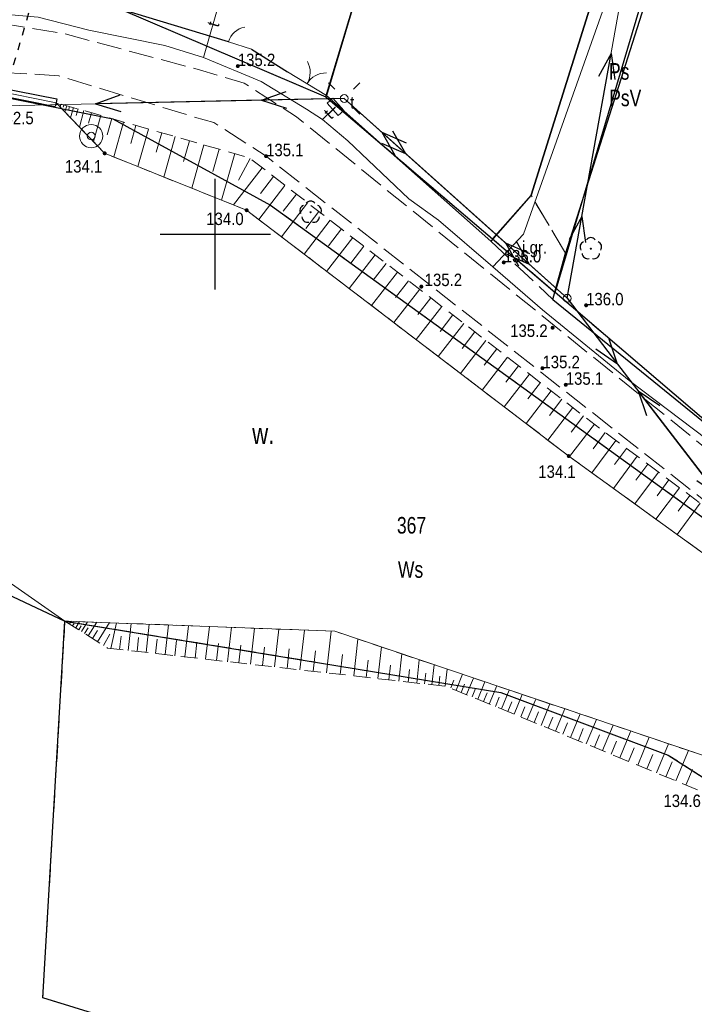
# Model space of a CAD drawing. Header units: metres. Extents: x 5548743 to 5556416, y 5707500 to 5714000.
# Tile 24 of 203: x 5551282 to 5551343, y 5711430 to 5711519. Entities that reach past the tile are written whole.
import ezdxf
from ezdxf.enums import TextEntityAlignment as Align

# ---------------------------------------------------------------- set-up
doc = ezdxf.new("R2010")
doc.units = ezdxf.units.M
doc.header["$MEASUREMENT"] = 0
for name, pattern in [('1.5_0.75', [2.25, 1.5, -0.75]), ('2.25_0.75', [3, 2.25, -0.75]), ('219-1000', [0]), ('otkz_1000', [1.4, 0.7, -0.7]), ('otob_1000', [0]), ('otof_1000', [0]), ('suep_nn_1000', [0])]:
    doc.linetypes.add(name, pattern=pattern)
doc.layers.get('0').update_dxf_attribs({"color": 2, "linetype": 'CONTINUOUS', "lineweight": 5})
for name, color, linetype in [('000 Inne (niezydentyfikowane)', 7, 'CONTINUOUS'), ('209-oznaczenie konturu klasyfikacyjnego', 7, 'CONTINUOUS'), ('210-oznaczenie konturu użytku gruntowego', 7, 'CONTINUOUS'), ('211-numer działki ewidencyjnej', 7, 'CONTINUOUS'), ('217-kontur klasyfikacyjny', 7, 'CONTINUOUS'), ('218-kontur użytku gruntowego', 7, 'CONTINUOUS'), ('219-działka ewidencyjna', 7, 'CONTINUOUS'), ('brama', 7, 'CONTINUOUS'), ('drzewo liściaste', 7, 'CONTINUOUS'), ('furtka', 7, 'CONTINUOUS'), ('jezdnia', 7, 'CONTINUOUS'), ('jezdnia-Atr17', 7, 'CONTINUOUS'), ('latarnia', 7, 'CONTINUOUS'), ('ogrodzenie trwałe', 7, 'CONTINUOUS'), ('pikieta naturalna', 7, 'CONTINUOUS'), ('pikieta naturalna-Atr2', 7, 'CONTINUOUS'), ('przepust', 7, 'CONTINUOUS'), ('przewód elektroenergetyczny niskiego napięcia', 7, 'CONTINUOUS'), ('przewód telekomunikacyjny podziemny', 7, 'CONTINUOUS'), ('przewód telekomunikacyjny podziemny-Atr1', 7, 'CONTINUOUS'), ('skarpa nieumocniona', 7, 'CONTINUOUS'), ('studnia zwykła', 7, 'CONTINUOUS'), ('szafa telekomunikacyjna lub kontener', 7, 'CONTINUOUS'), ('szafa telekomunikacyjna lub kontener-Atr17', 7, 'CONTINUOUS'), ('słup przewodów napowietrznych', 7, 'CONTINUOUS'), ('woda stojąca', 7, 'CONTINUOUS'), ('woda stojąca-Atr103', 7, 'CONTINUOUS'), ('Wstawianie ramki sekcyjnej z opisem', 7, 'CONTINUOUS'), ('ściana oporowa (linia)', 7, 'CONTINUOUS')]:
    doc.layers.add(name, color=color, linetype=linetype)
doc.styles.get("Standard").update_dxf_attribs({"font": 'Working1250', "width": 0.75})
doc.linetypes.add('902-1000', pattern='A,5,0,[1,ksztalty.shx,S=1,R=0,X=0,Y=0],5', length=10)
doc.linetypes.add('otdn_1000', pattern='A,7,0,[21,ksztalty.shx,S=0.7,R=0,X=0,Y=0]', length=7)

# ---------------------------------------------------------------- blocks, each defined once
blk = doc.blocks.new('SUEP1')
at = {"color": 0, "linetype": 'Continuous'}
for p, q in [((0, 0), (7.5, 0)), ((7.5, 0), (5.25, 0.75)), ((7.5, 0), (5.25, -0.75)), ((7.5, 0), (22.5, 0)), ((22.5, 0), (20.25, 0.75)), ((22.5, 0), (20.25, -0.75))]:
    blk.add_line(p, q, dxfattribs=at)
blk = doc.blocks.new('PW01')
at = {"linetype": 'Continuous', "lineweight": 13}
h = blk.add_hatch(color=0, dxfattribs=at)
edge = h.paths.add_edge_path()
edge.add_arc((0, 0), 0.18, 0, 360)
blk = doc.blocks.new('US13')
at = {"color": 0, "linetype": 'Continuous', "lineweight": 13}
for radius in [1.05, 0.35]:
    blk.add_circle((0, 0), radius, dxfattribs=at)
blk = doc.blocks.new('US20')
at = {"color": 0, "linetype": 'Continuous', "lineweight": 13}
for p, q in [((-0.75, -0.35), (-0.75, 0.35)), ((-0.75, 0.35), (0.75, 0.35)), ((0.75, -0.35), (0.75, 0.35)), ((-0.75, -0.35), (0.75, -0.35))]:
    blk.add_line(p, q, dxfattribs=at)
blk = doc.blocks.new('SM01')
at = {"color": 0, "linetype": 'Continuous', "lineweight": 13}
for p, q in [((-0.848, 0.848), (-1.414, 1.414)), ((0.849, 0.848), (1.414, 1.414)), ((-0.848, -0.849), (-1.414, -1.414)), ((0.849, -0.849), (1.414, -1.414))]:
    blk.add_line(p, q, dxfattribs=at)
blk.add_circle((0, 0), 0.35, dxfattribs=at)
blk = doc.blocks.new('OK02')
at = {"color": 0, "linetype": 'Continuous', "lineweight": 0}
for centre, start, end in [((-2, 0), 0, 60), ((2, 0), 120, 180)]:
    blk.add_arc(centre, 2, start, end, dxfattribs=at)
blk = doc.blocks.new('OK04')
at = {"color": 0, "linetype": 'Continuous', "lineweight": 0}
blk.add_arc((2, 0), 2, 120, 180, dxfattribs=at)
blk = doc.blocks.new('OP021')
at = {"linetype": 'Continuous', "lineweight": 13}
h = blk.add_hatch(color=0, dxfattribs=at)
edge = h.paths.add_edge_path()
edge.add_arc((0, 0), 0.1, 0, 360)
at = {"color": 0, "linetype": 'Continuous', "lineweight": -3}
for centre, start, end in [((0, 0.5), 38.316, 141.684), ((-0.476, 0.154), 110.388, 213.756), ((0.476, 0.154), 326.244, 69.612), ((-0.294, -0.404), 182.272, 285.64), ((0.294, -0.404), 254.36, 357.728), ((0.294, -0.404), 254.36, 357.728)]:
    blk.add_arc(centre, 0.5, start, end, dxfattribs=at)
blk = doc.blocks.new('US15')
at = {"color": 0, "linetype": 'Continuous', "lineweight": 13}
blk.add_circle((0, 0), 0.35, dxfattribs=at)
blk = doc.blocks.new('RAMKA1000K')
at = {"color": 0}
for p, q in [((95, 500), (105, 500)), ((100, 495), (100, 500)), ((100, 0), (100, 5)), ((95, 0), (105, 0))]:
    blk.add_line(p, q, dxfattribs=at)

msp = doc.modelspace()

# ---------------------------------------------------------------- linework, layer by layer
at = {"layer": '000 Inne (niezydentyfikowane)', "color": 252, "linetype": 'Continuous', "lineweight": 18, "flags": 128}
for points in [[(5551285.77, 5711511.85), (5551285.76, 5711511.8)], [(5551286.03, 5711511.77), (5551285.96, 5711511.51)], [(5551286.3, 5711511.7), (5551286.24, 5711511.49)], [(5551286.56, 5711511.62), (5551286.4, 5711511.06)], [(5551286.82, 5711511.55), (5551286.72, 5711511.19)], [(5551287.16, 5711511.45), (5551286.9, 5711510.54)], [(5551287.58, 5711511.33), (5551287.42, 5711510.75)], [(5551288.12, 5711511.18), (5551287.7, 5711509.7)], [(5551288.8, 5711510.98), (5551288.53, 5711510.05)], [(5551289.64, 5711510.74), (5551288.97, 5711508.39)], [(5551290.64, 5711510.46), (5551290.22, 5711508.99)], [(5551291.71, 5711510.15), (5551290.81, 5711506.99)], [(5551292.81, 5711509.84), (5551292.35, 5711508.2)], [(5551293.96, 5711509.51), (5551292.99, 5711506.12)], [(5551295.15, 5711509.18), (5551294.65, 5711507.41)], [(5551296.38, 5711508.83), (5551295.34, 5711505.17)], [(5551297.66, 5711508.46), (5551297.12, 5711506.57)], [(5551298.98, 5711508.09), (5551297.87, 5711504.16)], [(5551300.35, 5711507.7), (5551299.77, 5711505.66)], [(5551301.76, 5711507.3), (5551300.56, 5711503.08)], [(5551303.16, 5711506.86), (5551302.1, 5711504.88)], [(5551304.25, 5711506.01), (5551301.65, 5711502.65)], [(5551305.28, 5711505.22), (5551304.09, 5711503.67)], [(5551306.31, 5711504.42), (5551303.93, 5711501.34)], [(5551307.34, 5711503.63), (5551306.15, 5711502.09)], [(5551308.36, 5711502.84), (5551305.99, 5711499.77)], [(5551309.38, 5711502.05), (5551308.2, 5711500.52)], [(5551310.4, 5711501.26), (5551308.04, 5711498.2)], [(5551311.42, 5711500.48), (5551310.24, 5711498.95)], [(5551312.44, 5711499.69), (5551310.08, 5711496.64)], [(5551313.45, 5711498.91), (5551312.28, 5711497.39)], [(5551314.47, 5711498.13), (5551312.12, 5711495.09)], [(5551315.48, 5711497.35), (5551314.3, 5711495.83)], [(5551316.48, 5711496.57), (5551314.15, 5711493.54)], [(5551317.49, 5711495.79), (5551316.32, 5711494.28)], [(5551318.5, 5711495.02), (5551316.17, 5711492)], [(5551319.5, 5711494.24), (5551318.34, 5711492.74)], [(5551320.5, 5711493.47), (5551318.18, 5711490.47)], [(5551321.5, 5711492.7), (5551320.34, 5711491.2)], [(5551322.49, 5711491.93), (5551320.18, 5711488.94)], [(5551323.49, 5711491.16), (5551322.34, 5711489.67)], [(5551324.48, 5711490.4), (5551322.18, 5711487.41)], [(5551325.47, 5711489.63), (5551324.33, 5711488.14)], [(5551326.46, 5711488.87), (5551324.17, 5711485.9)], [(5551327.45, 5711488.1), (5551326.31, 5711486.62)], [(5551328.44, 5711487.34), (5551326.15, 5711484.38)], [(5551330.4, 5711485.83), (5551328.13, 5711482.88)], [(5551329.42, 5711486.58), (5551328.28, 5711485.11)], [(5551331.38, 5711485.07), (5551330.25, 5711483.6)], [(5551332.36, 5711484.31), (5551330.09, 5711481.38)], [(5551333.33, 5711483.56), (5551332.2, 5711482.1)], [(5551334.31, 5711482.81), (5551332.05, 5711479.89)], [(5551336.25, 5711481.35), (5551334.08, 5711478.42)], [(5551335.28, 5711482.07), (5551334.19, 5711480.6)], [(5551337.22, 5711480.63), (5551336.14, 5711479.17)], [(5551338.19, 5711479.91), (5551336.03, 5711477.01)], [(5551339.15, 5711479.19), (5551338.07, 5711477.75)], [(5551340.1, 5711478.48), (5551337.97, 5711475.61)], [(5551341.06, 5711477.77), (5551339.99, 5711476.34)], [(5551342, 5711477.07), (5551339.88, 5711474.22)], [(5551342.95, 5711476.37), (5551341.89, 5711474.95)], [(5551343.89, 5711475.67), (5551341.79, 5711472.85)], [(5551286.82, 5711464.74), (5551286.98, 5711464.99)], [(5551287.09, 5711464.57), (5551287.22, 5711464.77)], [(5551287.37, 5711464.4), (5551287.72, 5711464.96)], [(5551287.64, 5711464.22), (5551287.87, 5711464.58)], [(5551287.89, 5711464.07), (5551288.44, 5711464.93)], [(5551288.17, 5711463.89), (5551288.49, 5711464.4)], [(5551288.49, 5711463.68), (5551289.27, 5711464.9)], [(5551289.34, 5711463.14), (5551290.43, 5711464.86)], [(5551290.56, 5711462.53), (5551291.06, 5711464.83)], [(5551292.12, 5711462.35), (5551292.39, 5711464.78)], [(5551293.75, 5711462.17), (5551294.03, 5711464.72)], [(5551295.46, 5711461.97), (5551295.76, 5711464.65)], [(5551297.25, 5711461.77), (5551297.57, 5711464.58)], [(5551299.13, 5711461.56), (5551299.47, 5711464.51)], [(5551301.11, 5711461.33), (5551301.46, 5711464.44)], [(5551303.19, 5711461.1), (5551303.56, 5711464.36)], [(5551288.88, 5711463.43), (5551289.34, 5711464.16)], [(5551289.88, 5711462.8), (5551290.47, 5711463.82)], [(5551291.33, 5711462.44), (5551291.47, 5711463.63)], [(5551292.92, 5711462.26), (5551293.06, 5711463.51)], [(5551305.37, 5711460.85), (5551305.76, 5711464.27)], [(5551307.66, 5711460.59), (5551308.07, 5711464.18)], [(5551310.07, 5711460.32), (5551310.49, 5711464.09)], [(5551294.59, 5711462.07), (5551294.74, 5711463.38)], [(5551296.34, 5711461.87), (5551296.5, 5711463.25)], [(5551298.18, 5711461.66), (5551298.34, 5711463.11)], [(5551300.11, 5711461.45), (5551300.28, 5711462.96)], [(5551302.14, 5711461.22), (5551302.32, 5711462.81)], [(5551304.27, 5711460.98), (5551304.46, 5711462.65)], [(5551312.53, 5711460.04), (5551312.9, 5711463.38)], [(5551314.72, 5711459.8), (5551315.04, 5711462.66)], [(5551306.5, 5711460.72), (5551306.7, 5711462.48)], [(5551308.85, 5711460.46), (5551309.06, 5711462.3)], [(5551311.31, 5711460.18), (5551311.52, 5711461.98)], [(5551316.61, 5711459.58), (5551316.88, 5711462.04)], [(5551313.66, 5711459.91), (5551313.84, 5711461.46)], [(5551315.7, 5711459.68), (5551315.85, 5711461.01)], [(5551318.23, 5711459.4), (5551318.46, 5711461.51)], [(5551319.61, 5711459.24), (5551319.82, 5711461.05)], [(5551317.45, 5711459.49), (5551317.58, 5711460.62)], [(5551318.95, 5711459.32), (5551319.06, 5711460.29)], [(5551320.23, 5711459.17), (5551320.33, 5711460.01)], [(5551320.81, 5711459.11), (5551320.98, 5711460.66)], [(5551321.79, 5711458.75), (5551322.38, 5711460.19)], [(5551321.31, 5711458.95), (5551321.6, 5711459.65)], [(5551322.26, 5711458.55), (5551322.57, 5711459.29)], [(5551322.75, 5711458.35), (5551323.37, 5711459.85)], [(5551323.76, 5711457.94), (5551324.4, 5711459.51)], [(5551324.8, 5711457.5), (5551325.48, 5711459.14)], [(5551323.25, 5711458.15), (5551323.56, 5711458.91)], [(5551324.27, 5711457.72), (5551324.6, 5711458.52)], [(5551325.35, 5711457.28), (5551325.69, 5711458.12)], [(5551325.9, 5711457.05), (5551326.61, 5711458.76)], [(5551327.04, 5711456.58), (5551327.78, 5711458.37)], [(5551326.47, 5711456.82), (5551326.83, 5711457.69)], [(5551327.64, 5711456.34), (5551328.01, 5711457.25)], [(5551328.24, 5711456.09), (5551329.01, 5711457.95)], [(5551329.49, 5711455.57), (5551330.29, 5711457.52)], [(5551328.86, 5711455.83), (5551329.25, 5711456.79)], [(5551330.79, 5711455.04), (5551331.63, 5711457.07)], [(5551332.15, 5711454.48), (5551333.03, 5711456.6)], [(5551330.13, 5711455.31), (5551330.54, 5711456.3)], [(5551331.46, 5711454.76), (5551331.89, 5711455.8)], [(5551333.57, 5711453.89), (5551334.49, 5711456.11)], [(5551335.06, 5711453.28), (5551336.01, 5711455.59)], [(5551332.86, 5711454.19), (5551333.3, 5711455.27)], [(5551334.31, 5711453.59), (5551334.78, 5711454.72)], [(5551336.61, 5711452.64), (5551337.61, 5711455.06)], [(5551335.83, 5711452.96), (5551336.31, 5711454.14)], [(5551338.23, 5711451.97), (5551339.27, 5711454.5)], [(5551339.92, 5711451.27), (5551341.01, 5711453.91)], [(5551337.41, 5711452.31), (5551337.92, 5711453.54)], [(5551339.06, 5711451.63), (5551339.6, 5711452.92)], [(5551341.69, 5711450.54), (5551342.82, 5711453.3)], [(5551340.79, 5711450.91), (5551341.35, 5711452.26)], [(5551342.6, 5711450.17), (5551343.18, 5711451.58)]]:
    msp.add_lwpolyline(points, dxfattribs=at)
at = {"layer": '217-kontur klasyfikacyjny', "color": 3, "linetype": '1.5_0.75', "lineweight": 18, "flags": 128}
for points in [[(5551310.01, 5711512.44), (5551322.51, 5711553.85)], [(5551322.51, 5711553.85), (5551310.01, 5711512.44)], [(5551291.43, 5711520.35), (5551310.01, 5711512.44)], [(5551310.01, 5711512.44), (5551325.09, 5711499.57)], [(5551325.09, 5711499.57), (5551330.76, 5711494.74)], [(5551330.76, 5711494.74), (5551343.63, 5711483.75)], [(5551286.4, 5711465.01), (5551284.39, 5711430.91)], [(5551325.84, 5711458.53), (5551286.4, 5711465.01)], [(5551340.99, 5711452.88), (5551325.84, 5711458.53)], [(5551364.58, 5711437.82), (5551340.99, 5711452.88)], [(5551284.39, 5711430.91), (5551380.08, 5711401.39)]]:
    msp.add_lwpolyline(points, dxfattribs=at)
at = {"layer": '218-kontur użytku gruntowego', "color": 70, "linetype": '1.5_0.75', "lineweight": 18, "flags": 128}
for points in [[(5551310.01, 5711512.44), (5551322.51, 5711553.85)], [(5551322.51, 5711553.85), (5551310.01, 5711512.44)], [(5551310.01, 5711512.44), (5551291.43, 5711520.35)], [(5551291.43, 5711520.35), (5551310.01, 5711512.44)], [(5551290.74, 5711510.43), (5551281.55, 5711512.27)], [(5551281.55, 5711512.27), (5551290.74, 5711510.43)], [(5551325.09, 5711499.57), (5551310.01, 5711512.44)], [(5551310.01, 5711512.44), (5551325.09, 5711499.57)], [(5551305, 5711502.62), (5551290.74, 5711510.43)], [(5551290.74, 5711510.43), (5551305, 5711502.62)], [(5551382.26, 5711446.83), (5551305, 5711502.62)], [(5551305, 5711502.62), (5551382.26, 5711446.83)], [(5551330.76, 5711494.74), (5551325.09, 5711499.57)], [(5551325.09, 5711499.57), (5551330.76, 5711494.74)], [(5551343.63, 5711483.75), (5551330.76, 5711494.74)], [(5551330.76, 5711494.74), (5551343.63, 5711483.75)], [(5551279.06, 5711468.43), (5551286.4, 5711465.01)], [(5551286.4, 5711465.01), (5551284.39, 5711430.91)], [(5551286.4, 5711465.01), (5551325.84, 5711458.53)], [(5551325.84, 5711458.53), (5551286.4, 5711465.01)], [(5551325.84, 5711458.53), (5551340.99, 5711452.88)], [(5551340.99, 5711452.88), (5551325.84, 5711458.53)], [(5551340.99, 5711452.88), (5551364.58, 5711437.82)], [(5551364.58, 5711437.82), (5551340.99, 5711452.88)], [(5551284.39, 5711430.91), (5551380.08, 5711401.39)]]:
    msp.add_lwpolyline(points, dxfattribs=at)
at = {"layer": '219-działka ewidencyjna', "color": 94, "linetype": '219-1000', "lineweight": 30, "flags": 128}
for points in [[(5551310.01, 5711512.44), (5551329.23, 5711576.11)], [(5551328.58, 5711503.52), (5551342.49, 5711547.88)], [(5551330.76, 5711494.74), (5551346.41, 5711547.39)], [(5551291.43, 5711520.35), (5551310.01, 5711512.44)], [(5551281.55, 5711512.27), (5551290.74, 5711510.43)], [(5551310.01, 5711512.44), (5551325.09, 5711499.57)], [(5551290.74, 5711510.43), (5551305, 5711502.62)], [(5551325.09, 5711499.57), (5551328.58, 5711503.52)], [(5551305, 5711502.62), (5551382.26, 5711446.83)], [(5551325.09, 5711499.57), (5551330.76, 5711494.74)], [(5551347.76, 5711480.22), (5551330.76, 5711494.74)], [(5551279.06, 5711468.43), (5551286.4, 5711465.01)], [(5551284.39, 5711430.91), (5551286.4, 5711465.01)], [(5551286.4, 5711465.01), (5551325.84, 5711458.53)], [(5551325.84, 5711458.53), (5551340.99, 5711452.88)], [(5551340.99, 5711452.88), (5551364.58, 5711437.82)], [(5551394.68, 5711396.89), (5551284.39, 5711430.91)]]:
    msp.add_lwpolyline(points, dxfattribs=at)
at = {"layer": 'brama', "color": 252, "linetype": 'otob_1000', "lineweight": 18, "flags": 128}
msp.add_lwpolyline([(5551306.53, 5711514.69), (5551310.08, 5711512.56)], dxfattribs=at)
at = {"layer": 'furtka', "color": 252, "linetype": 'otof_1000', "lineweight": 18, "flags": 128}
msp.add_lwpolyline([(5551301.19, 5711517.4), (5551303.29, 5711516.73)], dxfattribs=at)
at = {"layer": 'jezdnia', "color": 252, "linetype": '2.25_0.75', "lineweight": 18, "flags": 128}
for points in [[(5551347.11, 5711542.2), (5551346.41, 5711547.39), (5551348.96, 5711556.1), (5551344.43, 5711556.64), (5551342.49, 5711547.88), (5551328.58, 5711503.52), (5551331.71, 5711498.28), (5551345.26, 5711541), (5551347.16, 5711540.52)], [(5551172.09, 5711540.78), (5551175.55, 5711541.48), (5551179.08, 5711541.81), (5551182.67, 5711541.28), (5551184.52, 5711540.66), (5551199.48, 5711533.25), (5551229.75, 5711519.43), (5551232.58, 5711518.54), (5551237.97, 5711517.08), (5551246, 5711516), (5551265.86, 5711515.51), (5551285.84, 5711514.34), (5551298.12, 5711510.6), (5551299.87, 5711510.1), (5551304.6, 5711507.06), (5551344.36, 5711475.83), (5551354.22, 5711468.39), (5551360.8, 5711464.06), (5551374.1, 5711456.68), (5551402.05, 5711446.48), (5551407.78, 5711444.12), (5551410.66, 5711442.85), (5551414.33, 5711440.51), (5551417.63, 5711437.78), (5551420.15, 5711433.54), (5551421.37, 5711431.1), (5551426.56, 5711417.26), (5551432.01, 5711390.13), (5551431.87, 5711377.29), (5551426.97, 5711372.97), (5551427.74, 5711369.97), (5551440.19, 5711371.8), (5551450.56, 5711371.32), (5551462.05, 5711371.81), (5551478.14, 5711373.67), (5551488.68, 5711375.38), (5551516.03, 5711380.25), (5551543.48, 5711385.9), (5551551.63, 5711387.01), (5551565.67, 5711387.79), (5551572.21, 5711387.75), (5551583.47, 5711386.8), (5551583.96, 5711391.49), (5551566.2, 5711392.76), (5551550.45, 5711392.17), (5551542.24, 5711391.21), (5551487.59, 5711380.11), (5551461.08, 5711375.98), (5551449.46, 5711376.1), (5551446.32, 5711376.39), (5551441.41, 5711378.14), (5551439.66, 5711379.88), (5551437.86, 5711383.43), (5551436.13, 5711391.22), (5551429.65, 5711420.76), (5551427.26, 5711427.87), (5551425.61, 5711431.8), (5551422.03, 5711437.63), (5551419.19, 5711441.14), (5551415.93, 5711444.01), (5551412.67, 5711446), (5551409.41, 5711447.67), (5551403.68, 5711450.03), (5551375.77, 5711460.32), (5551363.25, 5711467.22), (5551356.64, 5711471.51), (5551346.66, 5711478.8), (5551307.36, 5711510.62), (5551302.62, 5711513.66), (5551298.56, 5711514.88), (5551286.23, 5711518.17), (5551273.73, 5711520.21), (5551268.88, 5711520.25), (5551264.12, 5711520.29), (5551254.29, 5711520.53), (5551243.63, 5711521.23), (5551236.96, 5711522.3), (5551231.68, 5711523.72), (5551223.67, 5711526.93), (5551218.56, 5711529.25), (5551196.45, 5711540.28), (5551189.04, 5711543.29), (5551182.56, 5711546.16), (5551169.98, 5711545.84), (5551167.74, 5711545.19)], [(5551324.93, 5711499.38), (5551330.56, 5711494.09), (5551331.71, 5711498.28), (5551328.58, 5711503.52)]]:
    msp.add_lwpolyline(points, close=True, dxfattribs=at)
at = {"layer": 'ogrodzenie trwałe', "color": 252, "linetype": '902-1000', "lineweight": 25, "flags": 128}
for points in [[(5551332.5, 5711620.92), (5551332.75, 5711593.94), (5551330.32, 5711585.07), (5551323.34, 5711555.26), (5551316.95, 5711535.61), (5551310.08, 5711512.56)], [(5551344.43, 5711556.64), (5551342.49, 5711547.88), (5551328.58, 5711503.52)], [(5551347.11, 5711542.2), (5551347.16, 5711540.52), (5551345.26, 5711541), (5551331.71, 5711498.28)], [(5551301.19, 5711517.4), (5551291.43, 5711520.35)], [(5551303.29, 5711516.73), (5551306.53, 5711514.69)], [(5551324.93, 5711499.38), (5551310.08, 5711512.56)], [(5551328.58, 5711503.52), (5551324.93, 5711499.38)], [(5551330.56, 5711494.09), (5551331.71, 5711498.28)], [(5551330.56, 5711494.09), (5551348.2, 5711479.76)]]:
    msp.add_lwpolyline(points, dxfattribs=at)
at = {"layer": 'przepust', "color": 252, "linetype": 'otkz_1000', "lineweight": 25, "flags": 128}
msp.add_lwpolyline([(5551280.18, 5711509.95), (5551285.05, 5711526.57)], dxfattribs=at)
at = {"layer": 'przewód elektroenergetyczny niskiego napięcia', "color": 1, "linetype": 'suep_nn_1000', "lineweight": 18, "flags": 128}
for points in [[(5551341.18, 5711546.22), (5551331.85, 5711494.21)], [(5551258.46, 5711511.14), (5551311.67, 5711512.28)], [(5551311.67, 5711512.28), (5551331.85, 5711494.21)], [(5551331.85, 5711494.21), (5551311.67, 5711512.28)], [(5551331.85, 5711494.21), (5551351.96, 5711467.99)]]:
    msp.add_lwpolyline(points, dxfattribs=at)
at = {"layer": 'przewód telekomunikacyjny podziemny', "color": 30, "linetype": 'Continuous', "lineweight": 18, "flags": 128}
for points in [[(5551339.23, 5711533.89), (5551335.37, 5711521.08), (5551327.9, 5711500), (5551325.12, 5711497.04)], [(5551298.95, 5711515.98), (5551300.46, 5711521.39)], [(5551275.58, 5711520.36), (5551283.96, 5711519.63), (5551288.56, 5711518.47), (5551295.44, 5711517.08), (5551298.95, 5711515.98), (5551304.14, 5711513.83), (5551308.27, 5711511.3), (5551309.72, 5711510.39), (5551312, 5711508.44), (5551317.52, 5711503.2), (5551320.2, 5711501.26), (5551325.12, 5711497.04)], [(5551309.72, 5711510.39), (5551310.88, 5711511.52)], [(5551411.51, 5711447.74), (5551406.27, 5711450.13), (5551395.55, 5711454.16), (5551384.47, 5711458.19), (5551378.11, 5711460.79), (5551370.98, 5711464.6), (5551362.31, 5711469.02), (5551357.91, 5711471.66), (5551353.82, 5711474.4), (5551337.47, 5711486.77), (5551329.63, 5711493.16), (5551325.12, 5711497.04)]]:
    msp.add_lwpolyline(points, dxfattribs=at)
at = {"layer": 'skarpa nieumocniona', "color": 252, "linetype": '1.5_0.75', "lineweight": 18, "flags": 128}
for points in [[(5551371.46, 5711456.4), (5551355.76, 5711466.83), (5551334.76, 5711482.46), (5551303.08, 5711506.92), (5551290.74, 5711510.43), (5551285.59, 5711511.9), (5551289.99, 5711507.32), (5551302.84, 5711502.17), (5551331.99, 5711479.93), (5551371.05, 5711451.69)], [(5551371.46, 5711456.4), (5551355.76, 5711466.83), (5551334.76, 5711482.46), (5551303.08, 5711506.92), (5551290.74, 5711510.43), (5551285.59, 5711511.9), (5551289.99, 5711507.32), (5551302.84, 5711502.17), (5551331.99, 5711479.93), (5551371.05, 5711451.69)], [(5551286.4, 5711465.01), (5551290.26, 5711462.56), (5551320.96, 5711459.09), (5551343.71, 5711449.71), (5551364.58, 5711437.82), (5551378.54, 5711436.14), (5551365.99, 5711440.91), (5551344.19, 5711452.84), (5551310.82, 5711464.08)], [(5551286.4, 5711465.01), (5551290.26, 5711462.56), (5551320.96, 5711459.09), (5551343.71, 5711449.71), (5551364.58, 5711437.82), (5551378.54, 5711436.14), (5551365.99, 5711440.91), (5551344.19, 5711452.84), (5551310.82, 5711464.08)]]:
    msp.add_lwpolyline(points, close=True, dxfattribs=at)
at = {"layer": 'woda stojąca', "color": 141, "linetype": 'Continuous', "lineweight": 18, "flags": 128}
msp.add_lwpolyline([(5551365.99, 5711440.91), (5551378.54, 5711436.14), (5551380.37, 5711437.88), (5551381.77, 5711442.41), (5551379.12, 5711445.25), (5551371.28, 5711450.79), (5551371.05, 5711451.69), (5551331.99, 5711479.93), (5551302.84, 5711502.17), (5551289.99, 5711507.32), (5551285.59, 5711511.9), (5551279.93, 5711513.03), (5551276.26, 5711513.07), (5551276.51, 5711512.28), (5551266.14, 5711510.8), (5551258.88, 5711507.55), (5551257.97, 5711497), (5551261.52, 5711484.74), (5551267.16, 5711477.97), (5551281.27, 5711468.57), (5551286.4, 5711465.01), (5551310.82, 5711464.08), (5551344.19, 5711452.84)], close=True, dxfattribs=at)
at = {"layer": 'ściana oporowa (linia)', "color": 252}
msp.add_line((5551279.966, 5711513.38), (5551285.659, 5711512.243), dxfattribs=at)
at = {"layer": 'ściana oporowa (linia)', "color": 252, "linetype": 'otdn_1000'}
msp.add_line((5551279.894, 5711512.68), (5551285.521, 5711511.557), dxfattribs=at)
at = {"layer": 'ściana oporowa (linia)', "color": 252, "linetype": 'Continuous'}
for p, q in [((5551285.59, 5711511.9), (5551285.521, 5711511.557)), ((5551285.659, 5711512.243), (5551285.59, 5711511.9))]:
    msp.add_line(p, q, dxfattribs=at)

# ---------------------------------------------------------------- block references
at = {"layer": 'brama', "color": 252, "linetype": 'Continuous', "lineweight": 18, "rotation": 329.0359999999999}
msp.add_blockref('OK02', (5551308.305, 5711513.625), dxfattribs=at)
at = {"layer": 'drzewo liściaste', "color": 3, "linetype": 'Continuous', "lineweight": 18}
for p in [(5551308.63, 5711501.99), (5551333.99, 5711498.69)]:
    msp.add_blockref('OP021', p, dxfattribs=at)
at = {"layer": 'furtka', "color": 252, "linetype": 'Continuous', "lineweight": 18, "rotation": 342.3049999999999}
msp.add_blockref('OK04', (5551301.19, 5711517.4), dxfattribs=at)
at = {"layer": 'latarnia', "color": 252, "linetype": 'Continuous', "lineweight": 18}
msp.add_blockref('SM01', (5551311.67, 5711512.28), dxfattribs=at)
msp.add_blockref('SM01', (5551311.67, 5711512.28), dxfattribs=at)
at = {"layer": 'pikieta naturalna', "color": 252, "linetype": 'Continuous', "lineweight": 13}
for p in [(5551302.04, 5711515.21), (5551289.99, 5711507.32), (5551304.6, 5711507.06), (5551302.84, 5711502.17), (5551326.11, 5711497.45), (5551318.65, 5711495.26), (5551333.56, 5711493.57), (5551330.53, 5711491.54), (5551329.61, 5711487.88), (5551331.72, 5711486.38), (5551331.99, 5711479.93)]:
    msp.add_blockref('PW01', p, dxfattribs=at)
at = {"layer": 'przewód elektroenergetyczny niskiego napięcia', "color": 1, "linetype": 'Continuous', "lineweight": 18}
for p, rotation in [((5551331.85, 5711494.21), 79.83), ((5551311.67, 5711512.28), 181.227), ((5551311.67, 5711512.28), 318.157), ((5551331.85, 5711494.21), 138.157), ((5551331.85, 5711494.21), 307.487), ((5551351.96, 5711467.99), 127.487)]:
    msp.add_blockref('SUEP1', p, dxfattribs=dict(at, rotation=rotation))
at = {"layer": 'studnia zwykła', "color": 5, "linetype": 'Continuous', "lineweight": 18}
msp.add_blockref('US13', (5551288.77, 5711508.88), dxfattribs=at)
at = {"layer": 'szafa telekomunikacyjna lub kontener', "color": 30, "linetype": 'Continuous', "lineweight": 18, "rotation": 312.039}
msp.add_blockref('US20', (5551310.88, 5711511.52), dxfattribs=at)
at = {"layer": 'słup przewodów napowietrznych', "color": 252, "linetype": 'Continuous', "lineweight": 18}
msp.add_blockref('US15', (5551331.85, 5711494.21), dxfattribs=at)
at = {"layer": 'Wstawianie ramki sekcyjnej z opisem', "color": 8, "linetype": 'Continuous', "lineweight": 5}
for p in [(5551200, 5711500), (5551200, 5711500), (5551200, 5711500), (5551200, 5711500), (5551200, 5711000), (5551200, 5711000), (5551200, 5711000), (5551200, 5711000)]:
    msp.add_blockref('RAMKA1000K', p, dxfattribs=at)

# ---------------------------------------------------------------- texts
at = {"layer": '209-oznaczenie konturu klasyfikacyjnego', "color": 70, "linetype": 'Continuous', "lineweight": 18, "width": 0.79}
msp.add_text('PsV', height=1.5, dxfattribs=at).set_placement((5551335.65, 5711513.08), align=Align.TOP_LEFT)
at = {"layer": '210-oznaczenie konturu użytku gruntowego', "color": 70, "linetype": 'Continuous', "lineweight": 18, "width": 0.79}
for s, p in [('Ps', (5551335.63, 5711513.98)), ('Ws', (5551316.53, 5711468.92))]:
    msp.add_text(s, height=1.5, dxfattribs=at).set_placement(p)
at = {"layer": '211-numer działki ewidencyjnej', "color": 94, "linetype": 'Continuous', "lineweight": 30, "width": 0.79}
msp.add_text('367', height=1.5, dxfattribs=at).set_placement((5551316.44, 5711472.92))
at = {"layer": 'jezdnia-Atr17', "color": 252, "width": 0.9}
msp.add_text('j.gr.', height=1.125, dxfattribs=at).set_placement((5551327.77, 5711498.25))
at = {"layer": 'pikieta naturalna-Atr2', "color": 252, "width": 0.9}
for s, p in [('135.2', (5551302.04, 5711515.21)), ('132.5', (5551280.18, 5711509.95)), ('135.1', (5551304.6, 5711507.06)), ('134.1', (5551286.39, 5711505.58)), ('134.0', (5551299.18, 5711500.83)), ('136.0', (5551326.11, 5711497.45)), ('135.2', (5551318.95, 5711495.31)), ('136.0', (5551333.56, 5711493.57)), ('135.2', (5551326.69, 5711490.71)), ('135.2', (5551329.61, 5711487.88)), ('135.1', (5551331.72, 5711486.38)), ('134.1', (5551329.23, 5711477.96)), ('134.6', (5551340.56, 5711448.18))]:
    msp.add_text(s, height=1.125, dxfattribs=at).set_placement(p)
at = {"layer": 'przewód telekomunikacyjny podziemny-Atr1', "color": 30, "width": 0.9}
for rotation, p in [(73.141, (5551299.74, 5711518.83)), (42.749, (5551310.08, 5711510.74))]:
    msp.add_text('t', height=1.125, rotation=rotation, dxfattribs=at).set_placement(p, align=Align.MIDDLE_LEFT)
at = {"layer": 'szafa telekomunikacyjna lub kontener-Atr17', "color": 30, "width": 0.9}
msp.add_text('t', height=1.125, dxfattribs=at).set_placement((5551312.21, 5711511.36))
at = {"layer": 'woda stojąca-Atr103', "color": 141, "width": 0.8}
msp.add_text('w.', height=1.875, dxfattribs=at).set_placement((5551303.34, 5711481.03))

doc.saveas('drawing.dxf')
